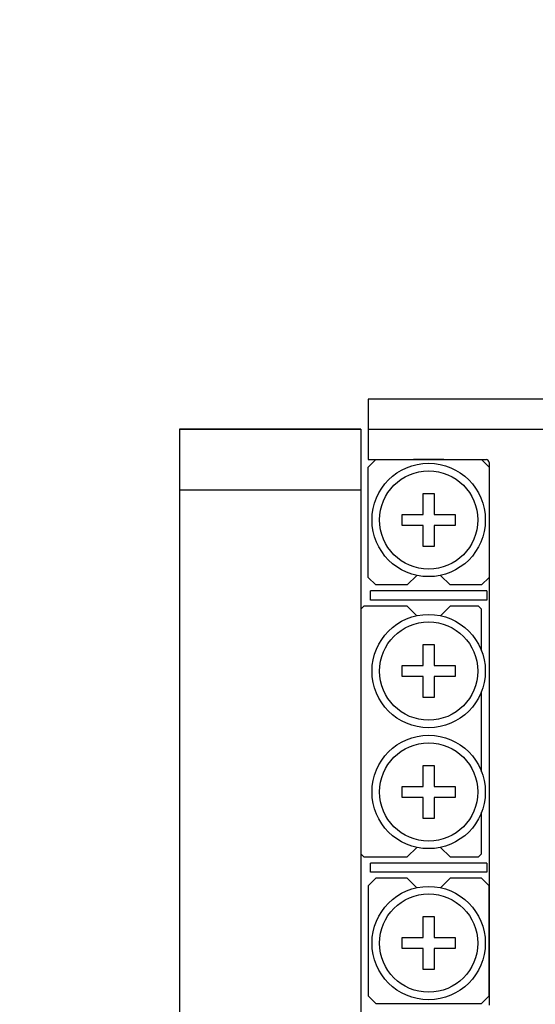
# Model space of a CAD drawing. Header units: millimetres. Extents: x 8809 to 9805, y 1960 to 2646.
# Tile 43 of 48: x 9332 to 9366, y 2404 to 2470. Entities that reach past the tile are written whole.
import ezdxf

# ---------------------------------------------------------------- set-up
doc = ezdxf.new("R2010")
doc.units = ezdxf.units.MM
doc.header["$LTSCALE"] = 0.8
doc.layers.get('0').update_dxf_attribs({"lineweight": 30})

# ---------------------------------------------------------------- blocks, each defined once
blk = doc.blocks.new('A$C369014F4')
for p, q in [((0, 8), (0.5, 8.5)), ((0.5, 8.5), (7.8, 8.5)), ((7.8, 8.5), (8.3, 8)), ((28.2, 8.5), (27.7, 8)), ((35.5, 8.5), (28.2, 8.5)), ((36, 8), (35.5, 8.5)), ((0, 1), (0, 8)), ((8.3, 8), (8.3, 5.921)), ((8.7, 8.35), (8.7, 0.65)), ((8.7, 8.35), (9.3, 8.35)), ((9.3, 8.35), (9.3, 0.65)), ((9.9, 8), (9.7, 7.8)), ((12.654, 8), (9.9, 8)), ((20.656, 8), (15.344, 8)), ((26.1, 8), (23.346, 8)), ((26.3, 7.8), (26.1, 8)), ((26.7, 8.35), (26.7, 0.65)), ((26.7, 8.35), (27.3, 8.35)), ((27.3, 8.35), (27.3, 0.65)), ((27.7, 8), (27.7, 5.921)), ((36, 1), (36, 8)), ((9.7, 7.8), (9.7, 5.921)), ((26.3, 5.921), (26.3, 7.8)), ((3.64, 4.86), (3.64, 6.25)), ((3.64, 6.25), (4.36, 6.25)), ((4.36, 6.25), (4.36, 4.86)), ((8.3, 5.921), (7.666, 5.288)), ((10.334, 5.288), (9.7, 5.921)), ((13.64, 6.25), (14.36, 6.25)), ((13.64, 4.86), (13.64, 6.25)), ((14.36, 6.25), (14.36, 4.86)), ((21.64, 4.86), (21.64, 6.25)), ((21.64, 6.25), (22.36, 6.25)), ((22.36, 6.25), (22.36, 4.86)), ((25.666, 5.288), (26.3, 5.921)), ((27.7, 5.921), (28.334, 5.288)), ((31.64, 4.86), (31.64, 6.25)), ((31.64, 6.25), (32.36, 6.25)), ((32.36, 6.25), (32.36, 4.86)), ((2.25, 4.86), (3.64, 4.86)), ((2.25, 4.14), (2.25, 4.86)), ((4.36, 4.86), (5.75, 4.86)), ((5.75, 4.86), (5.75, 4.14)), ((12.25, 4.14), (12.25, 4.86)), ((12.25, 4.86), (13.64, 4.86)), ((14.36, 4.86), (15.75, 4.86)), ((15.75, 4.86), (15.75, 4.14)), ((20.25, 4.14), (20.25, 4.86)), ((20.25, 4.86), (21.64, 4.86)), ((22.36, 4.86), (23.75, 4.86)), ((23.75, 4.86), (23.75, 4.14)), ((30.25, 4.86), (31.64, 4.86)), ((30.25, 4.14), (30.25, 4.86)), ((32.36, 4.86), (33.75, 4.86)), ((33.75, 4.86), (33.75, 4.14)), ((3.64, 4.14), (2.25, 4.14)), ((3.64, 2.75), (3.64, 4.14)), ((5.75, 4.14), (4.36, 4.14)), ((4.36, 4.14), (4.36, 2.75)), ((13.64, 4.14), (12.25, 4.14)), ((13.64, 2.75), (13.64, 4.14)), ((14.36, 4.14), (14.36, 2.75)), ((15.75, 4.14), (14.36, 4.14)), ((21.64, 4.14), (20.25, 4.14)), ((21.64, 2.75), (21.64, 4.14)), ((23.75, 4.14), (22.36, 4.14)), ((22.36, 4.14), (22.36, 2.75)), ((31.64, 4.14), (30.25, 4.14)), ((31.64, 2.75), (31.64, 4.14)), ((32.36, 4.14), (32.36, 2.75)), ((33.75, 4.14), (32.36, 4.14)), ((7.666, 3.712), (8.3, 3.079)), ((10.334, 3.712), (9.7, 3.079)), ((26.3, 3.079), (25.666, 3.712)), ((28.334, 3.712), (27.7, 3.079)), ((4.36, 2.75), (3.64, 2.75)), ((8.3, 3.079), (8.3, 1)), ((9.7, 3.079), (9.7, 0.2)), ((14.36, 2.75), (13.64, 2.75)), ((22.36, 2.75), (21.64, 2.75)), ((26.3, 0.2), (26.3, 3.079)), ((27.7, 3.079), (27.7, 1)), ((32.36, 2.75), (31.64, 2.75)), ((0.5, 0.5), (0, 1)), ((8.3, 1), (7.8, 0.5)), ((27.7, 1), (28.2, 0.5)), ((35.5, 0.5), (36, 1)), ((7.8, 0.5), (0.5, 0.5)), ((9.3, 0.65), (8.7, 0.65)), ((9.7, 0.2), (9.9, 0)), ((26.1, 0), (26.3, 0.2)), ((27.3, 0.65), (26.7, 0.65)), ((28.2, 0.5), (35.5, 0.5)), ((9.9, 0), (26.1, 0))]:
    blk.add_line(p, q)
at = {"extrusion": (1, 0, 0)}
blk.add_line((0, 5.5), (0, 3.5), dxfattribs=at)
for centre, radius in [((4, 4.5), 3.75), ((14, 4.5), 3.75), ((22, 4.5), 3.75), ((32, 4.5), 3.75), ((4, 4.5), 3.25), ((14, 4.5), 3.25), ((22, 4.5), 3.25), ((32, 4.5), 3.25)]:
    blk.add_circle(centre, radius)

msp = doc.modelspace()

# ---------------------------------------------------------------- linework, layer by layer
for p, q in [((9366.9093, 2444.4582), (9354.9093, 2444.4582)), ((9354.9093, 2444.4582), (9354.9093, 2440.4582)), ((9342.4093, 2442.4582), (9354.4093, 2442.4582)), ((9354.4093, 2442.4582), (9342.4093, 2442.4582)), ((9342.4093, 2442.4582), (9342.4093, 2142.4582)), ((9354.4093, 2442.4582), (9354.4093, 2142.4582)), ((9354.9093, 2442.4582), (9366.9093, 2442.4582)), ((9354.9093, 2440.4582), (9362.7093, 2440.4582)), ((9362.9093, 2440.2582), (9362.9093, 2404.3582)), ((9342.4093, 2438.4582), (9354.4093, 2438.4582))]:
    msp.add_line(p, q)
msp.add_arc((9362.7093, 2440.2582), 0.2, 0, 90)

# ---------------------------------------------------------------- block references
at = {"rotation": 270}
msp.add_blockref('A$C369014F4', (9354.4093, 2440.4582), dxfattribs=at)

doc.saveas('drawing.dxf')
